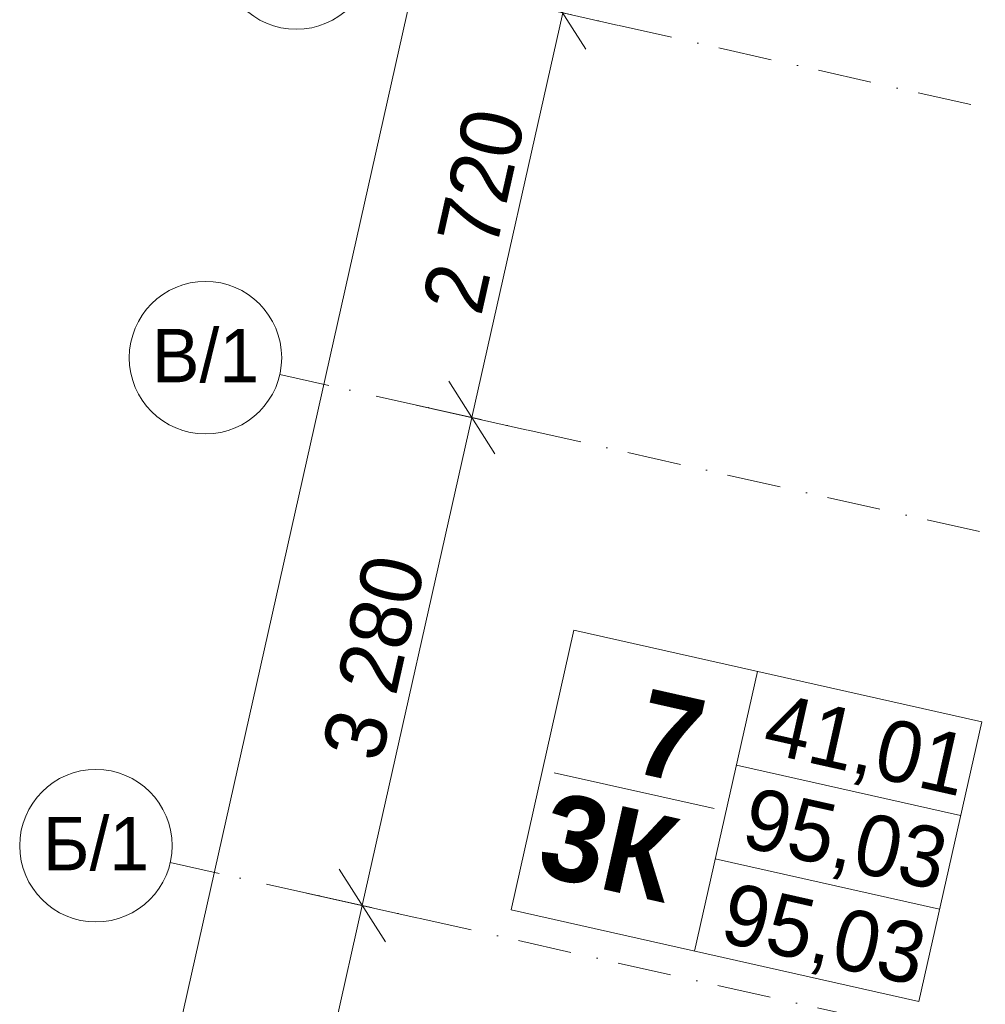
# Model space of a CAD drawing. Header units: millimetres. Extents: x -7213913 to -6985912, y 6023162 to 6205784.
# Tile 22 of 256: x -7213008 to -7206673, y 6165427 to 6171884. Entities that reach past the tile are written whole.
import ezdxf
from ezdxf.enums import TextEntityAlignment as Align

# ---------------------------------------------------------------- set-up
doc = ezdxf.new("R2010")
doc.units = ezdxf.units.MM
doc.header["$MEASUREMENT"] = 0
doc.linetypes.add('Штрихпунктирная', pattern=[670.277762, 352.777767, -176.388884, 0, -141.111112])
doc.layers.add('S - квартира_маркер.АР', color=7, linetype='Continuous')
doc.layers.add('АР-Чертеж-Оси_Осевые размеры.АР', color=7, linetype='Continuous')
for name, color, linetype, lineweight in [('S - квартира_маркер.АР_Ном._пера__1', 7, 'Continuous', 0), ('АР-Чертеж-Оси_Осевые размеры.АР_Ном._пера__1', 7, 'Continuous', 0), ('АР-Чертеж-Оси_Осевые размеры.АР_Ном._пера__120', 7, 'Continuous', 0)]:
    doc.layers.add(name, color=color, linetype=linetype, lineweight=lineweight)
doc.styles.add('РЎР“Р•РќР•Р\xa0Р\x98Р\xa0_РЎРўР\x98Р›Р¬_5', font='GOTHIC.TTF')
doc.styles.add('РЎР“Р•РќР•Р\xa0Р\x98Р\xa0_РЎРўР\x98Р›Р¬_6', font='GOTHICB.TTF')
doc.dimstyles.new('СГЕНЕРИР_СТИЛЬ__1', dxfattribs={"dimtxt": 400, "dimasz": 380, "dimexe": 0.18, "dimexo": 0.0625, "dimgap": 0, "dimtad": 1, "dimdec": 0, "dimzin": 0, "dimdsep": 46, "dimtxsty": 'РЎР“Р•РќР•Р\xa0Р\x98Р\xa0_РЎРўР\x98Р›Р¬_5', "dimblk": 'ARROWHEAD_6', "dimblk1": 'ARROWHEAD_6', "dimblk2": 'ARROWHEAD_6', "dimcen": 0.09, "dimse1": 1, "dimse2": 1, "dimclrd": 7, "dimclre": 7, "dimclrt": 7, "dimazin": 0, "dimtfac": 1, "dimtdec": 4, "dimtmove": 0, "dimatfit": 3, "dimfxl": 1, "dimtolj": 1, "dimtzin": 0, "dimarcsym": 0})
doc.dimstyles.new('СГЕНЕРИР_СТИЛЬ__2', dxfattribs={"dimtxt": 400, "dimasz": 380, "dimexe": 0.18, "dimexo": 0.0625, "dimgap": 0, "dimtad": 1, "dimdec": 0, "dimzin": 0, "dimdsep": 46, "dimtxsty": 'РЎР“Р•РќР•Р\xa0Р\x98Р\xa0_РЎРўР\x98Р›Р¬_5', "dimblk": 'ARROWHEAD_6', "dimblk1": 'ARROWHEAD_6', "dimblk2": 'ARROWHEAD_6', "dimcen": 0.09, "dimse1": 1, "dimse2": 1, "dimclrd": 7, "dimclre": 7, "dimclrt": 7, "dimazin": 0, "dimtfac": 1, "dimtdec": 4, "dimtmove": 2, "dimatfit": 3, "dimfxl": 1, "dimtolj": 1, "dimtzin": 0, "dimarcsym": 0})

# ---------------------------------------------------------------- blocks, each defined once
blk = doc.blocks.new('labelLabPP_FlatE34FrameRed3d[61]_1', base_point=(-7209420.5, 6167300.6))
at = {"layer": 'S - квартира_маркер.АР_Ном._пера__1', "color": 7, "linetype": 'Continuous', "lineweight": 0}
for p, q in [((-7209372.2, 6167881), (-7209784.4, 6166045.5)), ((-7209372.2, 6167881), (-7206696.4, 6167280.1)), ((-7208167.9, 6167610.6), (-7208580.2, 6165775.1)), ((-7206696.4, 6167280.1), (-7207108.6, 6165444.6)), ((-7209500.2, 6166945.8), (-7208452.1, 6166710.4)), ((-7208306.1, 6166995.6), (-7206834.5, 6166665.1)), ((-7208444.2, 6166380.6), (-7206972.6, 6166050.1)), ((-7209784.4, 6166045.5), (-7207108.6, 6165444.6))]:
    blk.add_line(p, q, dxfattribs=at)
at = {"layer": 'S - квартира_маркер.АР_Ном._пера__1', "color": 7, "lineweight": 0}
for tag, height, style, p in [('TS_FLATNUMBER', 560, 'РЎР“Р•РќР•Р\xa0Р\x98Р\xa0_РЎРўР\x98Р›Р¬_6', (-7208338.2, 6167092.2)), ('TS_POSTFIXNUMROOMS', 560, 'РЎР“Р•РќР•Р\xa0Р\x98Р\xa0_РЎРўР\x98Р›Р¬_6', (-7208513.5, 6166318.8)), ('TS_LIVING_ROOM_AREA', 400, 'РЎР“Р•РќР•Р\xa0Р\x98Р\xa0_РЎРўР\x98Р›Р¬_5', (-7206798, 6166985.4)), ('TS_WITHOUTBALK', 400, 'РЎР“Р•РќР•Р\xa0Р\x98Р\xa0_РЎРўР\x98Р›Р¬_5', (-7206936.8, 6166367.5)), ('TS_ALLSQUARE', 400, 'РЎР“Р•РќР•Р\xa0Р\x98Р\xa0_РЎРўР\x98Р›Р¬_5', (-7207077, 6165743))]:
    blk.add_attdef(tag, text='', height=height, rotation=347.34172, dxfattribs=dict(at, style=style)).set_placement(p, align=Align.MIDDLE_RIGHT)
blk = doc.blocks.new('*D830', base_point=(-6566190.3, 6562677.8))
at = {"layer": 'АР-Чертеж-Оси_Осевые размеры.АР_Ном._пера__1', "color": 7, "linetype": 'Continuous', "lineweight": 0, "transparency": 16777216}
for p, q in [((-7210760, 6166074.6), (-7210041.2, 6169274.9)), ((-7210911.3, 6166313.6), (-7210608.7, 6165835.7)), ((-7210394.1, 6165992.5), (-7211125.9, 6166156.8)), ((-7211665, 6162045), (-7210760, 6166074.6)), ((-7211816.3, 6162284), (-7211513.7, 6161806.1)), ((-7211299.1, 6161962.9), (-7212030.9, 6162127.2)), ((-7211730.8, 6161752.3), (-7211665, 6162045))]:
    blk.add_line(p, q, dxfattribs=at)
at = {"layer": 'АР-Чертеж-Оси_Осевые размеры.АР_Ном._пера__1', "color": 7, "lineweight": 0, "transparency": 16777216, "insert": (-7211445, 6163389.6), "char_height": 400, "attachment_point": 7, "rotation": 77.34172, "style": 'РЎР“Р•РќР•Р\xa0Р\x98Р\xa0_РЎРўР\x98Р›Р¬_5'}
blk.add_mtext('\\A1;{\\pql;\\fCentury Gothic|b0|i0|c204|p0;\\W1.000000;4\xa0130}', dxfattribs=at)
blk = doc.blocks.new('ARROWHEAD_6')
at = {"color": 0, "linetype": 'Continuous', "lineweight": 0}
for p, q in [((-0.5, -0.5), (0.5, 0.5)), ((0, 0), (-1, 0))]:
    blk.add_line(p, q, dxfattribs=at)
blk = doc.blocks.new('*D832', base_point=(-6566190.3, 6562677.8))
at = {"layer": 'АР-Чертеж-Оси_Осевые размеры.АР_Ном._пера__1', "color": 7, "linetype": 'Continuous', "lineweight": 0, "transparency": 16777216}
for p, q in [((-7210192.5, 6169513.9), (-7209889.9, 6169036)), ((-7210760, 6166074.6), (-7210041.2, 6169274.9)), ((-7210911.3, 6166313.6), (-7210608.7, 6165835.7)), ((-7210394.1, 6165992.5), (-7211125.9, 6166156.8))]:
    blk.add_line(p, q, dxfattribs=at)
at = {"layer": 'АР-Чертеж-Оси_Осевые размеры.АР_Ном._пера__1', "color": 7, "lineweight": 0, "transparency": 16777216, "insert": (-7210633.1, 6167004.5), "char_height": 400, "attachment_point": 7, "rotation": 77.34172, "style": 'РЎР“Р•РќР•Р\xa0Р\x98Р\xa0_РЎРўР\x98Р›Р¬_5'}
blk.add_mtext('\\A1;{\\pql;\\fCentury Gothic|b0|i0|c204|p0;\\W1.000000;3\xa0280}', dxfattribs=at)
blk = doc.blocks.new('*D833', base_point=(-6566190.3, 6562677.8))
at = {"layer": 'АР-Чертеж-Оси_Осевые размеры.АР_Ном._пера__1', "color": 7, "linetype": 'Continuous', "lineweight": 0, "transparency": 16777216}
for p, q in [((-7209445.2, 6171928.8), (-7208623.4, 6175587.7)), ((-7209596.5, 6172167.8), (-7209293.9, 6171689.9)), ((-7209079.3, 6171846.7), (-7209811.1, 6172011)), ((-7210041.2, 6169274.9), (-7209445.2, 6171928.8)), ((-7210192.5, 6169513.9), (-7209889.9, 6169036)), ((-7209675.3, 6169192.8), (-7210407.1, 6169357.1)), ((-7210760, 6166074.6), (-7210041.2, 6169274.9))]:
    blk.add_line(p, q, dxfattribs=at)
at = {"layer": 'АР-Чертеж-Оси_Осевые размеры.АР_Ном._пера__1', "color": 7, "lineweight": 0, "transparency": 16777216, "insert": (-7209975.7, 6169931.6), "char_height": 400, "attachment_point": 7, "rotation": 77.34172, "style": 'РЎР“Р•РќР•Р\xa0Р\x98Р\xa0_РЎРўР\x98Р›Р¬_5'}
blk.add_mtext('\\A1;{\\pql;\\fCentury Gothic|b0|i0|c204|p0;\\W1.000000;2\xa0720}', dxfattribs=at)
blk = doc.blocks.new('*D834', base_point=(-6566190.3, 6562677.8))
at = {"layer": 'АР-Чертеж-Оси_Осевые размеры.АР_Ном._пера__1', "color": 7, "linetype": 'Continuous', "lineweight": 0, "transparency": 16777216}
for p, q in [((-7208774.7, 6175826.7), (-7208472.1, 6175348.7)), ((-7209445.2, 6171928.8), (-7208623.4, 6175587.7)), ((-7209596.5, 6172167.8), (-7209293.9, 6171689.9))]:
    blk.add_line(p, q, dxfattribs=at)
at = {"layer": 'АР-Чертеж-Оси_Осевые размеры.АР_Ном._пера__1', "color": 7, "lineweight": 0, "transparency": 16777216, "insert": (-7209266.8, 6173088), "char_height": 400, "attachment_point": 7, "rotation": 77.34172, "style": 'РЎР“Р•РќР•Р\xa0Р\x98Р\xa0_РЎРўР\x98Р›Р¬_5'}
blk.add_mtext('\\A1;{\\pql;\\fCentury Gothic|b0|i0|c204|p0;\\W1.000000;3\xa0750}', dxfattribs=at)
blk = doc.blocks.new('*D842', base_point=(-6566190.3, 6562677.8))
at = {"layer": 'АР-Чертеж-Оси_Осевые размеры.АР_Ном._пера__1', "color": 7, "linetype": 'Continuous', "lineweight": 0, "transparency": 16777216}
for p, q in [((-7203046.9, 6204959.5), (-7202981.2, 6205252.2)), ((-7202895.6, 6204720.6), (-7203198.2, 6205198.5)), ((-7202681, 6204877.4), (-7203412.8, 6205041.7)), ((-7212636.3, 6162263.2), (-7203046.9, 6204959.5)), ((-7212787.6, 6162502.1), (-7212485, 6162024.2)), ((-7212270.4, 6162181), (-7213002.2, 6162345.3)), ((-7212702, 6161970.5), (-7212636.3, 6162263.2))]:
    blk.add_line(p, q, dxfattribs=at)
at = {"layer": 'АР-Чертеж-Оси_Осевые размеры.АР_Ном._пера__1', "color": 7, "lineweight": 0, "transparency": 16777216, "insert": (-7207709.5, 6184564.6), "char_height": 400, "attachment_point": 7, "rotation": 77.34172, "style": 'РЎР“Р•РќР•Р\xa0Р\x98Р\xa0_РЎРўР\x98Р›Р¬_5'}
blk.add_mtext('\\A1;{\\pql;\\fCentury Gothic|b0|i0|c204|p0;\\W1.000000;43\xa0760}', dxfattribs=at)
blk = doc.blocks.new('Стандартный Маркер Сетки[166]_1', base_point=(-7211301, 6169557.9))
at = {"layer": 'АР-Чертеж-Оси_Осевые размеры.АР_Ном._пера__120', "color": 7, "linetype": 'Штрихпунктирная', "lineweight": 0}
for q in [(-7211301, 6169557.9), (-7186224.8, 6163925.9), (-7210325.4, 6169338.8)]:
    blk.add_line((-7210325.4, 6169338.8), q, dxfattribs=at)
at = {"layer": 'АР-Чертеж-Оси_Осевые размеры.АР_Ном._пера__120', "color": 7, "linetype": 'Continuous', "lineweight": 0}
blk.add_circle((-7211788.9, 6169667.5), 500, dxfattribs=at)
at = {"layer": 'АР-Чертеж-Оси_Осевые размеры.АР_Ном._пера__120', "color": 7, "linetype": 'Штрихпунктирная', "lineweight": 0}
blk.add_point((-7210325.4, 6169338.8), dxfattribs=at)
at = {"layer": 'АР-Чертеж-Оси_Осевые размеры.АР_Ном._пера__120', "color": 7, "lineweight": 0, "style": 'РЎР“Р•РќР•Р\xa0Р\x98Р\xa0_РЎРўР\x98Р›Р¬_5'}
blk.add_attdef('AC_MarkerText_1', text='', height=350, rotation=360, dxfattribs=at).set_placement((-7211788.9, 6169856.3), align=Align.TOP_CENTER)
blk = doc.blocks.new('Стандартный Маркер Сетки[168]_1', base_point=(-7210705, 6172211.8))
at = {"layer": 'АР-Чертеж-Оси_Осевые размеры.АР_Ном._пера__120', "color": 7, "linetype": 'Штрихпунктирная', "lineweight": 0}
blk.add_line((-7209729.3, 6171992.7), (-7185628.8, 6166579.8), dxfattribs=at)
at = {"layer": 'АР-Чертеж-Оси_Осевые размеры.АР_Ном._пера__120', "color": 7, "linetype": 'Continuous', "lineweight": 0}
blk.add_circle((-7211192.8, 6172321.4), 500, dxfattribs=at)
at = {"layer": 'АР-Чертеж-Оси_Осевые размеры.АР_Ном._пера__120', "color": 7, "lineweight": 0, "style": 'РЎР“Р•РќР•Р\xa0Р\x98Р\xa0_РЎРўР\x98Р›Р¬_5'}
blk.add_attdef('AC_MarkerText_1', text='', height=350, rotation=360, dxfattribs=at).set_placement((-7211192.8, 6172510.2), align=Align.TOP_CENTER)
blk = doc.blocks.new('Стандартный Маркер Сетки[172]_1', base_point=(-7212019.8, 6166357.6))
at = {"layer": 'АР-Чертеж-Оси_Осевые размеры.АР_Ном._пера__120', "color": 7, "linetype": 'Штрихпунктирная', "lineweight": 0}
for q in [(-7212019.8, 6166357.6), (-7186943.6, 6160725.6)]:
    blk.add_line((-7211044.1, 6166138.5), q, dxfattribs=at)
at = {"layer": 'АР-Чертеж-Оси_Осевые размеры.АР_Ном._пера__120', "color": 7, "linetype": 'Continuous', "lineweight": 0}
blk.add_circle((-7212507.7, 6166467.2), 500, dxfattribs=at)
at = {"layer": 'АР-Чертеж-Оси_Осевые размеры.АР_Ном._пера__120', "color": 7, "linetype": 'Штрихпунктирная', "lineweight": 0}
blk.add_point((-7211044.1, 6166138.5), dxfattribs=at)
blk.add_point((-7211044.1, 6166138.5), dxfattribs=at)
at = {"layer": 'АР-Чертеж-Оси_Осевые размеры.АР_Ном._пера__120', "color": 7, "lineweight": 0, "style": 'РЎР“Р•РќР•Р\xa0Р\x98Р\xa0_РЎРўР\x98Р›Р¬_5'}
blk.add_attdef('AC_MarkerText_1', text='', height=350, rotation=360, dxfattribs=at).set_placement((-7212507.7, 6166656), align=Align.TOP_CENTER)
blk = doc.blocks.new('Стандартный Маркер Сетки[185]_1', base_point=(-7211301, 6169557.9))
at = {"layer": 'АР-Чертеж-Оси_Осевые размеры.АР_Ном._пера__120', "color": 7, "linetype": 'Штрихпунктирная', "lineweight": 0}
for q in [(-7211301, 6169557.9), (-7186224.8, 6163925.9), (-7210325.4, 6169338.8)]:
    blk.add_line((-7210325.4, 6169338.8), q, dxfattribs=at)
at = {"layer": 'АР-Чертеж-Оси_Осевые размеры.АР_Ном._пера__120', "color": 7, "linetype": 'Continuous', "lineweight": 0}
blk.add_circle((-7211788.9, 6169667.5), 500, dxfattribs=at)
at = {"layer": 'АР-Чертеж-Оси_Осевые размеры.АР_Ном._пера__120', "color": 7, "linetype": 'Штрихпунктирная', "lineweight": 0}
blk.add_point((-7210325.4, 6169338.8), dxfattribs=at)
at = {"layer": 'АР-Чертеж-Оси_Осевые размеры.АР_Ном._пера__120', "color": 7, "lineweight": 0, "style": 'РЎР“Р•РќР•Р\xa0Р\x98Р\xa0_РЎРўР\x98Р›Р¬_5'}
blk.add_attdef('AC_MarkerText_1', text='', height=350, rotation=360, dxfattribs=at).set_placement((-7211788.9, 6169856.3), align=Align.TOP_CENTER)
blk = doc.blocks.new('Стандартный Маркер Сетки[187]_1', base_point=(-7210705, 6172211.8))
at = {"layer": 'АР-Чертеж-Оси_Осевые размеры.АР_Ном._пера__120', "color": 7, "linetype": 'Штрихпунктирная', "lineweight": 0}
blk.add_line((-7209729.3, 6171992.7), (-7185628.8, 6166579.8), dxfattribs=at)
at = {"layer": 'АР-Чертеж-Оси_Осевые размеры.АР_Ном._пера__120', "color": 7, "linetype": 'Continuous', "lineweight": 0}
blk.add_circle((-7211192.8, 6172321.4), 500, dxfattribs=at)
at = {"layer": 'АР-Чертеж-Оси_Осевые размеры.АР_Ном._пера__120', "color": 7, "lineweight": 0, "style": 'РЎР“Р•РќР•Р\xa0Р\x98Р\xa0_РЎРўР\x98Р›Р¬_5'}
blk.add_attdef('AC_MarkerText_1', text='', height=350, rotation=360, dxfattribs=at).set_placement((-7211192.8, 6172510.2), align=Align.TOP_CENTER)
blk = doc.blocks.new('Стандартный Маркер Сетки[191]_1', base_point=(-7212019.8, 6166357.6))
at = {"layer": 'АР-Чертеж-Оси_Осевые размеры.АР_Ном._пера__120', "color": 7, "linetype": 'Штрихпунктирная', "lineweight": 0}
for q in [(-7212019.8, 6166357.6), (-7186943.6, 6160725.6)]:
    blk.add_line((-7211044.1, 6166138.5), q, dxfattribs=at)
at = {"layer": 'АР-Чертеж-Оси_Осевые размеры.АР_Ном._пера__120', "color": 7, "linetype": 'Continuous', "lineweight": 0}
blk.add_circle((-7212507.7, 6166467.2), 500, dxfattribs=at)
at = {"layer": 'АР-Чертеж-Оси_Осевые размеры.АР_Ном._пера__120', "color": 7, "linetype": 'Штрихпунктирная', "lineweight": 0}
blk.add_point((-7211044.1, 6166138.5), dxfattribs=at)
blk.add_point((-7211044.1, 6166138.5), dxfattribs=at)
at = {"layer": 'АР-Чертеж-Оси_Осевые размеры.АР_Ном._пера__120', "color": 7, "lineweight": 0, "style": 'РЎР“Р•РќР•Р\xa0Р\x98Р\xa0_РЎРўР\x98Р›Р¬_5'}
blk.add_attdef('AC_MarkerText_1', text='', height=350, rotation=360, dxfattribs=at).set_placement((-7212507.7, 6166656), align=Align.TOP_CENTER)

msp = doc.modelspace()

# ---------------------------------------------------------------- block references
at = {"layer": 'S - квартира_маркер.АР', "color": 104, "linetype": 'Continuous', "lineweight": 15, "true_color": 0x029e21}
msp.add_blockref('labelLabPP_FlatE34FrameRed3d[61]_1', (-7209420.5, 6167300.6), dxfattribs=at).add_auto_attribs({'TS_POSTFIXNUMROOMS': '3К ', 'TS_FLATNUMBER': ' 7 ', 'TS_LIVING_ROOM_AREA': '41,01', 'TS_WITHOUTBALK': '95,03', 'TS_ALLSQUARE': '95,03'})
at = {"layer": 'АР-Чертеж-Оси_Осевые размеры.АР', "color": 8, "linetype": 'Continuous', "lineweight": 15}
for name in ['Стандартный Маркер Сетки[168]_1', 'Стандартный Маркер Сетки[187]_1']:
    msp.add_blockref(name, (-7210705, 6172211.8), dxfattribs=at)
for name, p, values in [('Стандартный Маркер Сетки[166]_1', (-7211301, 6169557.9), {'AC_MarkerText_1': 'В/1'}), ('Стандартный Маркер Сетки[185]_1', (-7211301, 6169557.9), {'AC_MarkerText_1': 'В/1'}), ('Стандартный Маркер Сетки[172]_1', (-7212019.8, 6166357.6), {'AC_MarkerText_1': 'Б/1'}), ('Стандартный Маркер Сетки[191]_1', (-7212019.8, 6166357.6), {'AC_MarkerText_1': 'Б/1'})]:
    msp.add_blockref(name, p, dxfattribs=at).add_auto_attribs(values)

# ---------------------------------------------------------------- dimensions: what is measured, and where the dimension line sits
at = {"layer": 'АР-Чертеж-Оси_Осевые размеры.АР', "color": 7, "linetype": 'Continuous', "lineweight": 0}
for base, p1, p2, dimstyle, picture, middle in [((-7203046.9, 6204959.5), (-7212924.8, 6162328), (-7203353.8, 6205028.5), 'СГЕНЕРИР_СТИЛЬ__2', '*D842', (-7207720.9, 6185426.5)), ((-7208623.4, 6175587.7), (-7211192.8, 6172321.4), (-7209883.2, 6175870.7), 'СГЕНЕРИР_СТИЛЬ__1', '*D834', (-7209311.6, 6173801.3)), ((-7209445.2, 6171928.8), (-7211788.9, 6169667.5), (-7211192.8, 6172321.4), 'СГЕНЕРИР_СТИЛЬ__1', '*D833', (-7210020.5, 6170645)), ((-7210041.2, 6169274.9), (-7212019.8, 6166357.6), (-7211788.9, 6169667.5), 'СГЕНЕРИР_СТИЛЬ__1', '*D832', (-7210677.9, 6167717.9)), ((-7210760, 6166074.6), (-7212924.8, 6162328), (-7212019.8, 6166357.6), 'СГЕНЕРИР_СТИЛЬ__1', '*D830', (-7211489.8, 6164102.9))]:
    dim = msp.add_linear_dim(base=base, p1=p1, p2=p2, angle=77.34172, dimstyle=dimstyle, dxfattribs=at)
    dim.commit()
    dim.dimension.update_dxf_attribs({"geometry": picture, "text_midpoint": middle, "dimtype": 160, "text_rotation": 77.34172})

doc.saveas('drawing.dxf')
